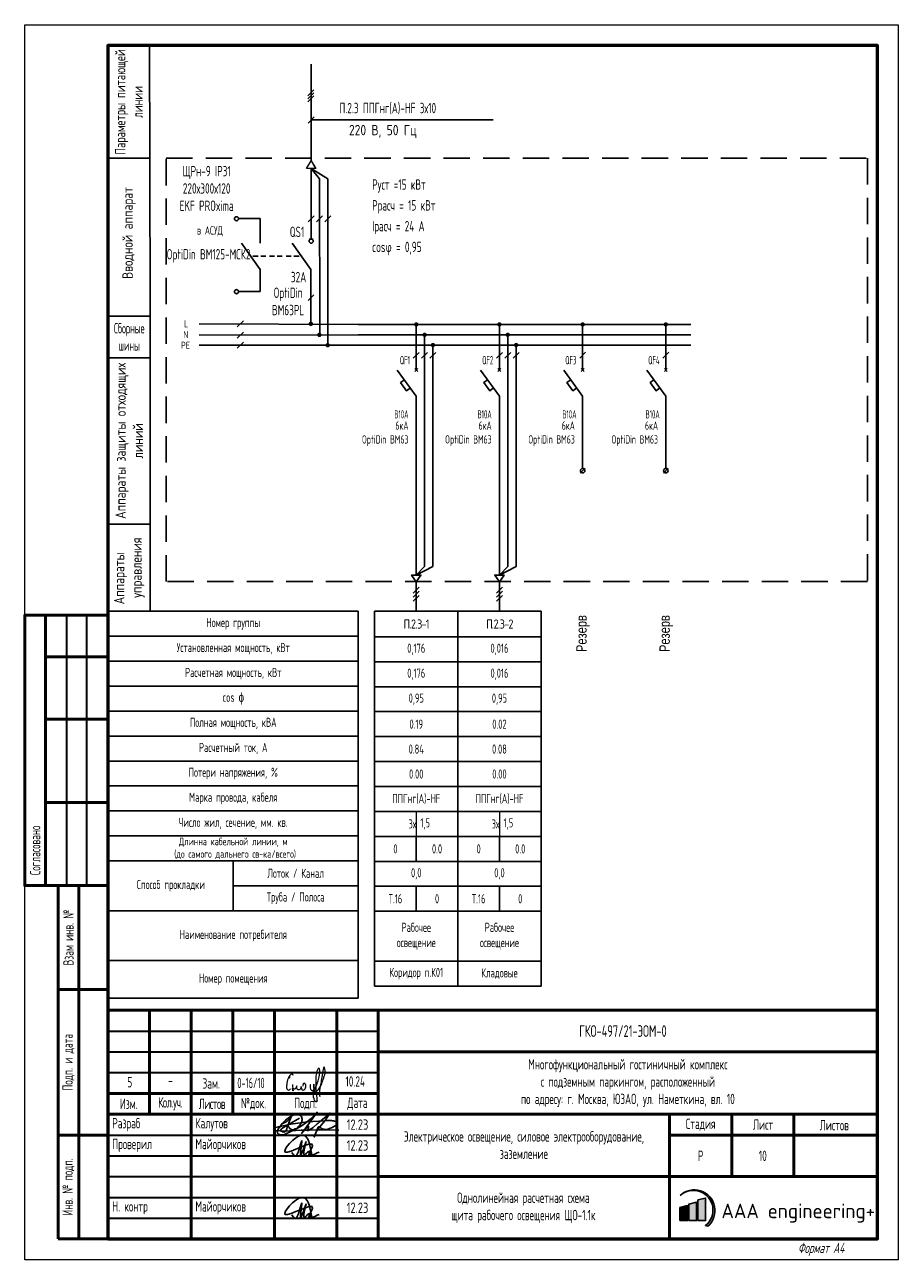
# Model space of a CAD drawing. Header units: millimetres. Extents: x -101899 to 582947, y -77476 to 345289.
# Tile 43 of 100: x 174597 to 195597, y -11096 to 18687. Entities that reach past the tile are written whole.
import ezdxf
from ezdxf.enums import TextEntityAlignment as Align

# ---------------------------------------------------------------- set-up
doc = ezdxf.new("R2010")
doc.units = ezdxf.units.MM
doc.linetypes.add('штриховая2', pattern=[9.525, 6.35, -3.175])
doc.layers.get('Defpoints').update_dxf_attribs({"color": 253})
for name, color, linetype, lineweight in [('$_ЭОМ_Текст', 7, 'Continuous', 9), ('текст', 7, 'Continuous', 20), ('ФОРМАТ', 7, 'Continuous', 18), ('ЭО', 1, 'Continuous', 20)]:
    doc.layers.add(name, color=color, linetype=linetype, lineweight=lineweight)
doc.layers.add('A-____-NOTE-TEXT', color=5, linetype='Continuous', lineweight=5, true_color=0x0000ff)
doc.layers.add('pecat', color=7, linetype='Continuous')
doc.styles.add('$_Electrical_gost', font='cs_gost2304.shx', dxfattribs={"width": 0.8})
doc.styles.add('1-125', font='Fokad_u.shx', dxfattribs={"width": 0.8, "height": 250})
doc.styles.add('Electrical_gost', font='cs_gost2304.shx', dxfattribs={"height": 250})
doc.styles.add('ЕСКД', font='cs_gost2304.shx', dxfattribs={"oblique": 15, "height": 2.5})
doc.styles.add('ЭН', font='GOST_Common.ttf')

# ---------------------------------------------------------------- blocks, each defined once
blk = doc.blocks.new('А.Майорчиков')
at = {"layer": 'pecat', "color": 0, "linetype": 'ByBlock', "lineweight": -2}
for points in [[(9.15, 0.19), (6.53, 5.2), (2.48, 0.9), (9.34, 2.54), (8.41, 0.28), (10.98, 0.93)], [(4.13, 0.87), (4.88, 0.03), (6.46, 3.37), (6.66, 3.84)], [(7.72, 3.61), (6.35, 0.21), (6.57, 3.01), (6.66, 3.84)], [(7.72, 3.61), (7.56, 0.35), (8.6, 1.07), (9.07, 0.08), (9.15, 0.19)]]:
    blk.add_spline(points, degree=3, dxfattribs=at)
blk = doc.blocks.new('Штамп 3')
at = {"true_color": 0x504d51}
h = blk.add_hatch(color=251, dxfattribs=at)
h.dxf.hatch_style = 1
h.paths.add_polyline_path([(137.54, 10.47, -1.033512), (143.66, 3.22), (144.25, 3.04, 1.014927)])
at = {"true_color": 0x139b48}
h = blk.add_hatch(color=114, dxfattribs=at)
h.dxf.hatch_style = 1
h.paths.add_polyline_path([(143.68, 9.85), (141.83, 9.38), (141.83, 4.41), (143.68, 4.41)])
at = {"true_color": 0x504d51}
h = blk.add_hatch(color=251, dxfattribs=at)
h.dxf.hatch_style = 1
h.paths.add_polyline_path([(139.35, 8.01), (137.5, 7.53), (137.5, 4.41), (139.35, 4.41)])
at = {"true_color": 0x4b2401}
h = blk.add_hatch(color=38, dxfattribs=at)
h.dxf.hatch_style = 1
h.paths.add_polyline_path([(141.51, 8.85), (139.66, 8.38), (139.66, 4.41), (141.51, 4.41)])
at = {"linetype": 'ByBlock', "lineweight": 25}
blk.add_line((135, 0), (135, 0), dxfattribs=at)
at = {"color": 5, "ltscale": 100}
for points in [[(43.28, 27.38, 0.103904), (43.61, 26.69, 0.235071), (44.38, 26.28, 0.161521), (45.57, 26.81, 0.128808), (46.54, 27.99, 0.085182), (46.66, 28.82, 0.175378), (46.38, 29.61, 0.191596), (45.16, 29.94, 0.119018), (43.97, 29.48, 0.027118), (42.7, 28.54, 0.092445), (41.23, 26.84, 0.062634), (40.74, 25.89, 0.335684), (40.97, 25.21, 0.174698), (42.44, 25.15), (44.15, 25.89, 0.034647), (46.69, 27.31), (47.64, 28), (48.92, 29.08), (50.31, 30.49), (47.42, 26.46), (46.54, 25.39), (48.03, 27.11, -0.763325), (48.26, 27.01, -0.065177), (48.21, 26.72), (48.01, 26.02, 0.052351), (49.3, 26.83), (50.32, 27.69, 0.026697), (51.22, 28.47), (52.49, 29.48), (53.41, 30.32), (52.14, 28.45), (50.92, 26.96), (50.06, 25.73), (49.59, 24.51), (50.42, 26.7, -0.553862), (51.03, 26.84, 0.092612), (51.49, 26.49, 0.087518), (52.39, 26.36, 0.069253), (53.77, 26.75), (54.45, 27.11, 0.092964), (55.08, 27.61, 0.484334), (54.76, 28.29, 0.050486), (53.71, 28.47, 0.039715), (52.14, 28.45), (49.26, 28.25), (47.98, 28.16), (43.93, 27.58), (40.97, 26.99), (40.04, 26.73, 0.32462), (39.87, 26.35, 0.275801), (40.35, 26.05), (42.4, 25.92), (46.49, 26.17), (48.37, 26.19), (50.82, 26.22), (52.6, 26.25), (55.53, 26.2)], [(41.88, 27.72, 0.186939), (44.01, 29.4, 0.016559), (42.83, 26.04, -0.458633), (41.69, 25.89, -0.463695), (41.8, 26.56), (43.59, 27.58), (46.05, 29.06)]]:
    blk.add_lwpolyline(points, format="xyb", dxfattribs=at)
at = {"color": 251, "true_color": 0x504d51}
blk.add_lwpolyline([(137.54, 10.47, -1.033512), (143.66, 3.22), (144.25, 3.04, 1.014927), (137.54, 10.47)], format="xyb", dxfattribs=at)
at = {"color": 114, "true_color": 0x139b48}
blk.add_lwpolyline([(141.83, 4.41), (143.68, 4.41), (143.68, 9.85), (141.83, 9.38)], close=True, dxfattribs=at)
at = {"color": 251, "true_color": 0x504d51}
blk.add_lwpolyline([(137.5, 4.41), (139.35, 4.41), (139.35, 8.01), (137.5, 7.53)], close=True, dxfattribs=at)
at = {"color": 38, "true_color": 0x4b2401}
blk.add_lwpolyline([(139.66, 4.41), (141.51, 4.41), (141.51, 8.85), (139.66, 8.38)], close=True, dxfattribs=at)
at = {"layer": 'A-____-NOTE-TEXT'}
for points, knots in [([(44.53, 39.28), (44.49, 39.43), (44.4, 39.78), (44.11, 39.68), (43.84, 39.45), (43.63, 39.23), (43.58, 38.99), (43.67, 38.54), (43.83, 38.88), (43.61, 39.2), (43.45, 39.01), (43.3, 38.55), (43.18, 38.23), (43.08, 37.93), (43.03, 37.52), (42.98, 37.09), (42.91, 36.62), (42.96, 36.22), (43.17, 35.89), (43.48, 35.7), (43.74, 35.95), (43.88, 36.08)], [0, 0, 0, 0, 0.00156145, 0.00237391, 0.00318637, 0.00426225, 0.00533812, 0.00576408, 0.00720477, 0.00786618, 0.00889718, 0.00992817, 0.01103358, 0.01213898, 0.01353242, 0.01492586, 0.01652142, 0.01811698, 0.01894265, 0.01976832, 0.02164005, 0.02164005, 0.02164005, 0.02164005]), ([(48.75, 37.09), (48.7, 37.05), (48.57, 36.95), (48.63, 36.52), (48.59, 36.03), (49.14, 35.51), (49.57, 35.95), (49.51, 36.46), (49.47, 37.89), (49.46, 36.19), (49.63, 35.67), (49.68, 35.38), (49.27, 35.28), (50.23, 36.8), (50.37, 37.75), (50.97, 39.29), (50.92, 41.89), (49.94, 39.75), (50.01, 38.17), (49.88, 35.84), (50.17, 34.09), (50.27, 33.12), (49.99, 32.66), (49.36, 34.06), (49.38, 34.61), (49.34, 35.4), (50.05, 35.34), (50.78, 36.08), (51.39, 37.28), (51.82, 38.53), (52.18, 39.71), (52.33, 40.51), (51.91, 41.77), (51.4, 38.97), (51.25, 37.73), (50.74, 35.55), (50.86, 34.63), (50.91, 34.28)], [0, 0, 0, 0, 0.171393, 0.462094, 1.155737, 1.720369, 2.134476, 2.581555, 3.413728, 4.727463, 4.955197, 5.268252, 5.386123, 5.974734, 8.275816, 9.709852, 11.379458, 12.738559, 14.08585, 16.758326, 19.400492, 19.4584, 19.701898, 20.658885, 22.005926, 22.211787, 22.746414, 23.520346, 25.302356, 26.708962, 27.532365, 28.93512, 29.430518, 30.452004, 33.845551, 35.598043, 36.6598, 36.6598, 36.6598, 36.6598]), ([(44.33, 37.12), (44.34, 36.99), (44.39, 36.61), (44.46, 36.08), (44.5, 35.72), (44.52, 35.51), (44.45, 35.73), (44.39, 36.07), (44.41, 36.29), (44.58, 36.24), (44.82, 36.11), (45.03, 36.08), (45.22, 36.26), (45.35, 36.56), (45.44, 36.91), (45.38, 36.75), (45.33, 36.42), (45.33, 36.24), (45.46, 36.06), (45.66, 35.94), (45.87, 35.9), (46.09, 35.95), (46.27, 36.07), (46.39, 36.24), (46.45, 36.44), (46.49, 36.8), (46.47, 36.56), (46.49, 36.24), (46.53, 36.04), (46.62, 35.87), (46.81, 35.79), (47.06, 35.82), (47.27, 35.92), (47.4, 36.07), (47.48, 36.24), (47.53, 36.42), (47.56, 36.6), (47.58, 36.79), (47.57, 36.99), (47.51, 37.17), (47.4, 37.33), (47.22, 37.47), (47, 37.39), (46.85, 37.11), (46.88, 36.89), (46.89, 36.76)], [0, 0, 0, 0, 0.00129405, 0.00258809, 0.00323512, 0.00420565, 0.00547717, 0.00607914, 0.0066811, 0.00758406, 0.00823518, 0.00880474, 0.0093743, 0.01024675, 0.01089139, 0.01218066, 0.01264098, 0.01336454, 0.01415422, 0.01479727, 0.01544031, 0.01613694, 0.01683356, 0.01735602, 0.01787849, 0.01835135, 0.01966146, 0.0200997, 0.02060927, 0.02137362, 0.02213797, 0.02294275, 0.02354633, 0.0242984, 0.02484929, 0.02540017, 0.02595105, 0.02656826, 0.02718548, 0.0278027, 0.02841992, 0.02901094, 0.02976194, 0.0305756, 0.03182741, 0.03182741, 0.03182741, 0.03182741])]:
    blk.add_open_spline(points, degree=3, knots=knots, dxfattribs=at)
at = {"layer": 'ФОРМАТ', "lineweight": 50}
for p, q in [((10, 55), (10, 30)), ((20, 0), (20, 55)), ((30, 55), (30, 30)), ((40, 0), (40, 55)), ((55, 55), (55, 0)), ((65, 0), (65, 55)), ((65, 45), (185, 45)), ((0, 35), (65, 35)), ((0, 30), (185, 30)), ((135, 30), (135, 0)), ((150, 15), (150, 30)), ((164.88, 30), (164.88, 15)), ((135, 25), (185, 25)), ((65, 15), (185, 15))]:
    blk.add_line(p, q, dxfattribs=at)
at = {"layer": 'ФОРМАТ', "lineweight": 30}
for p, q in [((0, 50), (65, 50)), ((0, 45), (65, 45)), ((0, 40), (65, 40)), ((0, 25), (65, 25)), ((0, 20), (65, 20)), ((0, 15), (65, 15)), ((0, 10), (65, 10)), ((0, 5), (65, 5))]:
    blk.add_line(p, q, dxfattribs=at)
at = {"layer": 'ФОРМАТ', "lineweight": 15}
blk.add_line((150, 30), (135, 30), dxfattribs=at)
at = {"layer": 'ФОРМАТ', "lineweight": 50}
blk.add_lwpolyline([(185, 0), (0, 0), (0, 55), (185, 55)], close=True, dxfattribs=at)
at = {"color": 5, "ltscale": 100, "xscale": 0.96, "yscale": 0.96, "zscale": 0.96}
for p in [(40.23, 20), (40.23, 5)]:
    blk.add_blockref('А.Майорчиков', p, dxfattribs=at)
at = {"insert": (147.49, 8.5), "char_height": 3.5, "attachment_point": 1, "style": 'ЭН'}
blk.add_mtext('AAA engineering+', dxfattribs=at)
at = {"layer": 'текст', "char_height": 2.5, "style": '$_Electrical_gost'}
for s, insert, width, attachment_point in [('{\\H1.125x;ГКО-497/21-ЭОМ-0}', (113.3, 50), 34.3745, 4), ('Многофункциональный гостиничный комплекс\\Pс подземным паркингом, расположенный\\Pпо адресу: г. Москва, ЮЗАО, ул. Наметкина, вл. 10', (125, 37.5), 109.4637, 5), ('Зам.', (22.74, 37.41), 5.9535, 4), ('{\\W0.7;0-16/10}', (31.1, 37.51), 7.9811, 4), ('-', (14.48, 39.38), 2.8011, 1), ('Изм.', (5, 32.5), 10, 5), ('{\\T0.9;Кол.уч.}', (15, 32.5), 10, 5), ('{\\T0.9;Листов}', (25, 32.5), 10, 5), ('№док.', (35, 32.5), 10, 5), ('Подп.', (47.5, 32.5), 15, 5), ('Дата', (60, 32.5), 10, 5), (' Разраб', (0, 27.5), 20, 4), (' Калутов', (20, 27.5), 20, 4), ('{\\W0.9;12.23}', (60, 27.5), 10, 5), ('Стадия', (142.5, 27.5), 15, 5), ('Лист', (157.5, 27.5), 15, 5), ('Листов', (174.63, 27.37), 20, 5), (' Проверил', (0, 22.5), 20, 4), ('Электрическое освещение, силовое электрооборудование,\\Pзаземление', (100, 22.58), 70, 5), (' Майорчиков', (20, 22.5), 20, 4), ('{\\W0.9;12.23}', (60, 22.5), 10, 5), ('Р', (142.5, 20), 15, 5), (' Н. контр', (0, 7.5), 20, 4), (' Майорчиков', (20, 7.5), 20, 4), ('{\\W0.9;12.23}', (60, 7.5), 10, 5)]:
    blk.add_mtext(s, dxfattribs=dict(at, insert=insert, width=width, attachment_point=attachment_point))
at = {"layer": 'текст', "char_height": 2.5, "attachment_point": 1, "style": '$_Electrical_gost'}
for s, width, insert in [('\\pxsm1.5;5', 2.5, (4.66, 38.96)), ('\\pxsm1.5;10.24', 5.8481, (57.1, 39.14))]:
    blk.add_mtext_dynamic_manual_height_columns(s, width=width, gutter_width=1000, heights=[0], dxfattribs=dict(at, insert=insert))
blk = doc.blocks.new('*U363')
for points in [[(48.13, 69.13, 1), (49.19, 69.13, 1)], [(50.18, 66.48, 1), (51.24, 66.48, 1)], [(52.18, 63.99, 1), (53.24, 63.99, 1)]]:
    blk.add_hatch(color=256).paths.add_polyline_path(points)
for p, q in [((47.96, 123.98), (49.38, 125.39)), ((47.96, 123.27), (49.38, 124.69)), ((47.96, 122.56), (49.38, 123.98)), ((47.99, 117.42), (49.47, 118.91)), ((48.73, 118.16), (92.52, 118.16)), ((50.73, 104.04), (48.73, 106.48)), ((48.73, 106.48), (52.73, 104.04)), ((50.79, 66.47), (50.73, 104.04)), ((52.73, 104.04), (52.71, 63.99)), ((48.03, 93.66), (49.44, 95.08)), ((50.03, 93.66), (51.44, 95.08)), ((52.03, 93.66), (53.44, 95.08)), ((48.23, 89.53), (49.23, 89.53)), ((48.69, 82.23), (44.13, 88.52)), ((48.64, 69.03), (48.69, 82.23)), ((47.98, 74.72), (49.39, 76.14)), ((30.96, 68.39), (32.45, 69.87)), ((30.96, 65.68), (32.45, 67.17)), ((30.96, 63.26), (32.45, 64.75))]:
    blk.add_line(p, q)
at = {"ltscale": 400}
for p, q in [((21.81, 69.13), (60, 68.99)), ((21.81, 66.43), (60, 66.49)), ((21.81, 64.01), (60, 63.99))]:
    blk.add_line(p, q, dxfattribs=at)
for points in [[(9.88, 135.99), (-0.12, 135.99), (-0.06, 108.99), (9.94, 108.99)], [(9.94, 108.99), (-0.06, 108.99), (0, 70.99), (10, 70.99)], [(10, 70.99), (0, 70.99), (0, 60.99), (10, 60.99)], [(10, 60.99), (0, 60.99), (0, 20.99), (10, 20.99)], [(10, 20.99), (0, 20.99), (0, 0), (10, 0)]]:
    blk.add_lwpolyline(points, close=True)
for points in [[(48.73, 108.36), (48.77, 131.6)], [(48.73, 106.48), (48.73, 89.53)]]:
    blk.add_lwpolyline(points)
blk.add_circle((48.73, 89.03), 0.5)
at = {"layer": 'ЭО', "color": 7, "lineweight": 20}
for p, q in [((47.65, 106.48), (48.73, 108.36)), ((48.73, 108.36), (49.82, 106.48)), ((49.82, 106.48), (47.65, 106.48))]:
    blk.add_line(p, q, dxfattribs=at)
at = {"style": 'ЕСКД'}
blk.add_text('220 В, 50 Гц', height=2.5, dxfattribs=at).set_placement((74.11, 113.73), align=Align.BOTTOM_RIGHT)
for s, p in [('L', (18.15, 68.31)), ('N', (17.97, 65.71)), ('РЕ', (17.41, 63.13))]:
    blk.add_text(s, height=1.71, dxfattribs=at).set_placement(p)
at = {"char_height": 2.5, "attachment_point": 5, "rotation": 90, "style": 'Electrical_gost'}
for s, insert, width in [('{\\W0.9;Параметры питающей линии}', (4.91, 122.49), 27.0004), ('Вводной аппарат', (4.94, 90.99), 40.0004), ('Аппараты защиты отходящих линий', (5, 40.99), 40), ('Аппараты     управления', (5, 10.49), 20.9858)]:
    blk.add_mtext(s, dxfattribs=dict(at, insert=insert, width=width))
at = {"insert": (5, 65.99), "char_height": 2.5, "width": 10, "attachment_point": 5, "style": 'Electrical_gost'}
blk.add_mtext('{\\W0.6;Сборные шины}', dxfattribs=at)
at = {"style": 'Electrical_gost', "width": 0.8, "flags": 8}
for tag, p in [('ПАРАМЕТРЫ_ПИТАЮЩЕГО_КАБЕЛЯ', (55.52, 119.03)), ('НАИМЕНОВАНИЕ_ЩИТА', (18.8, 100)), ('УСТАНОВЛЕННАЯ_МОЩНОСТЬ', (63.39, 100.63)), ('РАСЧЕТНАЯ_МОЩНОСТЬ', (63.39, 95.63)), ('IP_ЩИТА', (18.8, 95)), ('РАСЧЕТНЫЙ_ТОК', (63.39, 90.63)), ('COSΦ', (63.39, 85.63))]:
    blk.add_attdef(tag, text='', height=2.5, dxfattribs=at).set_placement(p, align=Align.BOTTOM_LEFT)
for tag, p in [('QS', (46.87, 91.89)), ('QS_ТОК', (46.82, 79.77)), ('QS_МАРКА', (46.82, 73.77))]:
    blk.add_attdef(tag, text='', height=2.5, dxfattribs=at).set_placement(p, align=Align.MIDDLE_RIGHT)
blk = doc.blocks.new('*T214')
at = {"color": 0, "linetype": 'ByBlock', "lineweight": -2, "transparency": 16777216}
for p, q in [((0, 0), (6000, 0)), ((0, 0), (0, -9300)), ((6000, 0), (6000, -9300)), ((0, -600), (6000, -600)), ((0, -1200), (6000, -1200)), ((0, -1800), (6000, -1800)), ((0, -2400), (6000, -2400)), ((0, -3000), (6000, -3000)), ((0, -3600), (6000, -3600)), ((0, -4200), (6000, -4200)), ((0, -4800), (6000, -4800)), ((0, -5400), (6000, -5400)), ((0, -6000), (6000, -6000)), ((3000, -6000), (3000, -7200)), ((3000, -6600), (6000, -6600)), ((0, -7200), (6000, -7200)), ((0, -8400), (6000, -8400)), ((0, -9300), (6000, -9300))]:
    blk.add_line(p, q, dxfattribs=at)
at = {"color": 0, "transparency": 16777216, "attachment_point": 5, "style": '$_Electrical_gost'}
for s, insert, char_height, width in [('Номер группы', (3000, -300), 220, 6000), ('Установленная мощность, кВт', (3000, -900), 220, 5900), ('Расчетная мощность, кВт', (3000, -1500), 220, 5900), ('cos {\\fISOCPEUR|b0|i0|c204|p34;ɸ}', (3000, -2100), 220, 5900), ('Полная мощность, кВА', (3000, -2700), 220, 5900), ('Расчетный ток, А', (3000, -3300), 220, 5900), ('Потери напряжения, %', (3000, -3900), 220, 5900), ('Марка провода, кабеля', (3000, -4500), 220, 5900), ('Число жил, сечение, мм. кв.', (3000, -5100), 220, 5900), ('Длинна кабельной линии, м\\P (до самого дальнего св-ка/всего)', (3000, -5700), 180, 5900), ('Лоток / Канал', (4500, -6300), 220, 2900), ('Способ прокладки', (1500, -6600), 220, 2900), ('Труба / Полоса', (4500, -6900), 220, 2900), ('Наименование потребителя', (3000, -7800), 220, 5900), ('Номер помещения', (3000, -8850), 220, 5900)]:
    blk.add_mtext(s, dxfattribs=dict(at, insert=insert, char_height=char_height, width=width))
blk = doc.blocks.new('*U352')
at = {"layer": 'ФОРМАТ', "lineweight": 50}
for p, q in [((5, 155), (5, 90)), ((5, 145), (20, 145)), ((5, 130), (20, 130)), ((5, 110), (20, 110)), ((8, 65), (8, 90)), ((13, 5), (13, 90)), ((8, 30), (8, 65)), ((8, 65), (20, 65)), ((8, 5), (8, 30)), ((8, 30), (20, 30)), ((20, 5), (8, 5))]:
    blk.add_line(p, q, dxfattribs=at)
at = {"layer": 'ФОРМАТ', "lineweight": 35}
for p, q in [((10, 155), (10, 90)), ((14.84, 155), (14.84, 90)), ((8, 90), (20, 90)), ((8, 90), (20, 90))]:
    blk.add_line(p, q, dxfattribs=at)
at = {"layer": 'ФОРМАТ'}
blk.add_lwpolyline([(0, 297), (210, 297), (210, 0), (0, 0)], close=True, dxfattribs=at)
at = {"layer": 'ФОРМАТ', "lineweight": 53}
blk.add_lwpolyline([(20, 5), (205, 5), (205, 292), (20, 292)], close=True, dxfattribs=at)
at = {"layer": 'ФОРМАТ', "lineweight": 50}
blk.add_lwpolyline([(20, 90), (0, 90), (0, 155), (20, 155)], dxfattribs=at)
at = {"layer": 'ФОРМАТ', "lineweight": 15, "char_height": 2.5, "rotation": 90, "style": '$_Electrical_gost'}
for s, insert, width, attachment_point in [('\\pxl1,t1;Согласовано', (2.5, 90), 65, 4), ('Взам инв. №', (10.5, 77.5), 25, 5), ('Подп. и дата', (10.5, 47.5), 35, 5), ('Инв. № подп.', (10.5, 17.5), 25, 5)]:
    blk.add_mtext(s, dxfattribs=dict(at, insert=insert, width=width, attachment_point=attachment_point))
at = {"layer": 'ФОРМАТ', "lineweight": 15, "insert": (180.87, 2.5), "char_height": 2.5, "width": 24.296, "attachment_point": 4, "style": '$_Electrical_gost'}
blk.add_mtext('\\pi5;{\\Q15;Формат А4}', dxfattribs=at)
blk = doc.blocks.new('*U354')
for points in [[(13.47, 68.99, 1), (14.53, 68.99, 1)], [(15.47, 66.49, 1), (16.53, 66.49, 1)], [(17.49, 64.04, 1), (18.55, 64.04, 1)]]:
    blk.add_hatch(color=256).paths.add_polyline_path(points)
at = {"ltscale": 400}
for p, q in [((0, 68.99), (20, 68.99)), ((0, 66.49), (20, 66.49)), ((0, 63.99), (20, 63.99))]:
    blk.add_line(p, q, dxfattribs=at)
for p, q in [((13.65, 57.67), (14.35, 58.38)), ((13.65, 58.38), (14.35, 57.67)), ((14, 31), (14, 38.3)), ((14, 17.1), (14, 31)), ((14, 17.1), (14, 8.7)), ((14, 0), (14, 7.11))]:
    blk.add_line(p, q)
for points in [[(14, 58.03), (14, 68.99)], [(16, 66.49), (16, 10.81), (14, 8.7), (18, 10.81), (18, 63.99)], [(13.29, 60.87), (14.71, 62.28)], [(15.29, 60.87), (16.71, 62.28)], [(17.29, 60.87), (18.71, 62.28)], [(14, 38.3), (14, 51.74), (9.45, 58.03)], [(12.58, 53.71), (11.65, 53.04), (10.24, 55.02), (11.15, 55.68)], [(14, 8.7), (12.87, 8.7), (14, 7.11)], [(14, 8.7), (15.13, 8.7), (14, 7.11)], [(13.29, 4.4), (14.71, 5.82)], [(13.29, 3.4), (14.71, 4.82)], [(13.29, 2.4), (14.71, 3.82)]]:
    blk.add_lwpolyline(points)
at = {"style": 'Electrical_gost', "width": 0.6, "flags": 8}
blk.add_attdef('ФАЗА', text='', height=2.5, dxfattribs=at).set_placement((14, 69.51), align=Align.BOTTOM_CENTER)
for tag, p in [('QF', (12.5, 60.39)), ('ХАРАКТЕРИСТИКА_И_ТОК', (12.14, 47.37)), ('ОТКЛЮЧАЮЩАЯ_СПОСОБНОСТЬ', (12.14, 43.87)), ('МАРКА', (12.14, 40.37))]:
    blk.add_attdef(tag, text='', height=2, dxfattribs=at).set_placement(p, align=Align.MIDDLE_RIGHT)
blk = doc.blocks.new('*T314')
at = {"color": 0, "linetype": 'ByBlock', "lineweight": -2, "transparency": 16777216}
for p, q in [((0, 0), (2000, 0)), ((0, 0), (0, -9013)), ((2000, 0), (2000, -9013)), ((0, -613), (2000, -613)), ((0, -1213), (2000, -1213)), ((0, -1813), (2000, -1813)), ((0, -2413), (2000, -2413)), ((0, -3013), (2000, -3013)), ((0, -3613), (2000, -3613)), ((0, -4213), (2000, -4213)), ((0, -4813), (2000, -4813)), ((0, -5413), (2000, -5413)), ((1000, -5413), (1000, -6013)), ((0, -6013), (2000, -6013)), ((0, -6613), (2000, -6613)), ((1000, -6613), (1000, -7213)), ((0, -7213), (2000, -7213)), ((0, -8413), (2000, -8413)), ((0, -9013), (2000, -9013))]:
    blk.add_line(p, q, dxfattribs=at)
at = {"layer": 'Defpoints', "color": 8, "linetype": 'ByBlock', "lineweight": 0, "transparency": 16777216}
blk.add_line((1000, -4813), (1000, -5413), dxfattribs=at)
at = {"color": 0, "transparency": 16777216, "char_height": 220, "style": '$_Electrical_gost'}
for s, insert, width, attachment_point in [('{\\W1;\\T0.75;П.2.3-1}', (1000, -306), 2000, 5), ('0,176', (1000, -913), 1900, 5), ('0,176', (1000, -1513), 1900, 5), ('0,95', (1000, -2113), 1999, 5), ('0.19', (1000, -2713), 1999, 5), ('0.84', (1000, -3313), 1999, 5), ('0.00', (1000, -3913), 1999, 5), ('ППГнг(А)-HF', (1000, -4513), 1900, 5), ('3х', (999, -5113), 998, 6), ('1,5', (1100, -5113), 800, 4), ('0', (500, -5713), 999, 5), ('0.0', (1500, -5713), 999, 5), ('0,0', (1000, -6313), 1999, 5), ('Т.16', (500, -6913), 999, 5), ('0', (1500, -6913), 999, 5), ('Рабочее\\Pосвещение', (1000, -7813), 1900, 5), ('Коридор п.К01', (1000, -8713), 1900, 5)]:
    blk.add_mtext(s, dxfattribs=dict(at, insert=insert, width=width, attachment_point=attachment_point))
blk = doc.blocks.new('*T315')
at = {"color": 0, "linetype": 'ByBlock', "lineweight": -2, "transparency": 16777216}
for p, q in [((0, 0), (2000, 0)), ((0, 0), (0, -9013)), ((2000, 0), (2000, -9013)), ((0, -613), (2000, -613)), ((0, -1213), (2000, -1213)), ((0, -1813), (2000, -1813)), ((0, -2413), (2000, -2413)), ((0, -3013), (2000, -3013)), ((0, -3613), (2000, -3613)), ((0, -4213), (2000, -4213)), ((0, -4813), (2000, -4813)), ((0, -5413), (2000, -5413)), ((1000, -5413), (1000, -6013)), ((0, -6013), (2000, -6013)), ((0, -6613), (2000, -6613)), ((1000, -6613), (1000, -7213)), ((0, -7213), (2000, -7213)), ((0, -8413), (2000, -8413)), ((0, -9013), (2000, -9013))]:
    blk.add_line(p, q, dxfattribs=at)
at = {"layer": 'Defpoints', "color": 8, "linetype": 'ByBlock', "lineweight": 0, "transparency": 16777216}
blk.add_line((1000, -4813), (1000, -5413), dxfattribs=at)
at = {"color": 0, "transparency": 16777216, "char_height": 220, "style": '$_Electrical_gost'}
for s, insert, width, attachment_point in [('{\\W1;\\T0.75;П.2.3-2}', (1000, -306), 2000, 5), ('0,016', (1000, -913), 1900, 5), ('0,016', (1000, -1513), 1900, 5), ('0,95', (1000, -2113), 1999, 5), ('0.02', (1000, -2713), 1999, 5), ('0.08', (1000, -3313), 1999, 5), ('0.00', (1000, -3913), 1999, 5), ('ППГнг(А)-HF', (1000, -4513), 1900, 5), ('3х', (999, -5113), 998, 6), ('1,5', (1100, -5113), 800, 4), ('0', (500, -5713), 999, 5), ('0.0', (1500, -5713), 999, 5), ('0,0', (1000, -6313), 1999, 5), ('Т.16', (500, -6913), 999, 5), ('0', (1500, -6913), 999, 5), ('Рабочее\\Pосвещение', (1000, -7813), 1900, 5), ('Кладовые', (1000, -8713), 1900, 5)]:
    blk.add_mtext(s, dxfattribs=dict(at, insert=insert, width=width, attachment_point=attachment_point))

msp = doc.modelspace()

# ---------------------------------------------------------------- hatches: boundary and pattern name
for points in [[(187956.5, 11480.3, 1), (188062.3, 11480.3, 1)], [(189956.5, 11480.3, 1), (190062.3, 11480.3, 1)]]:
    msp.add_hatch(color=256).paths.add_polyline_path(points)

# ---------------------------------------------------------------- linework, layer by layer
at = {"ltscale": 400}
for p, q in [((186609.4, 11480.3), (188609.4, 11480.3)), ((188609.4, 11480.3), (190609.4, 11480.3)), ((186609.4, 11230.3), (188609.4, 11230.3)), ((188609.4, 11230.3), (190609.4, 11230.3)), ((186609.4, 10980.3), (188609.4, 10980.3)), ((188609.4, 10980.3), (190609.4, 10980.3))]:
    msp.add_line(p, q, dxfattribs=at)
for p, q in [((187974.1, 10349.1), (188044.8, 10419.8)), ((187974.1, 10419.8), (188044.8, 10349.1)), ((189974.1, 10349.1), (190044.8, 10419.8)), ((189974.1, 10419.8), (190044.8, 10349.1)), ((188009.4, 8020), (188009.4, 8411.5)), ((190009.4, 8020), (190009.4, 8411.5))]:
    msp.add_line(p, q)
at = {"linetype": 'штриховая2', "ltscale": 100}
msp.add_lwpolyline([(177998.3, 15480.3), (194854.9, 15480.3), (194854.9, 5299.5), (177998.3, 5299.5)], close=True, dxfattribs=at)
for points in [[(179738.1, 14024.9), (180258.7, 14024.9)], [(180258.7, 14024.9), (180260.2, 13433.3)], [(179804.6, 13433.3), (180259.9, 12804.6), (180259.9, 12269.1)], [(180206.9, 13118.9), (180083.7, 13118.9)], [(180393.6, 13118.9), (180270.4, 13118.9)], [(180601.6, 13118.9), (180478.3, 13118.9)], [(180788.3, 13118.9), (180665, 13118.9)], [(181005.7, 13118.9), (180882.4, 13118.9)], [(181192.4, 13118.9), (181069.1, 13118.9)], [(179737.9, 12269.1), (180259.9, 12269.1)], [(188009.4, 10384.5), (188009.4, 11480.3)], [(190009.4, 10384.5), (190009.4, 11480.3)], [(187938.7, 10668.4), (188080.1, 10809.8)], [(189938.7, 10668.4), (190080.1, 10809.8)], [(188009.4, 8411.5), (188009.4, 9755.8), (187554.1, 10384.5)], [(187867.1, 9952.3), (187774.4, 9886), (187633.4, 10083.3), (187724.5, 10149.3)], [(190009.4, 8411.5), (190009.4, 9755.8), (189554.1, 10384.5)], [(189867.1, 9952.3), (189774.4, 9886), (189633.4, 10083.3), (189724.5, 10149.3)], [(188067.6, 8023.7), (187951.2, 7907.3)], [(190067.6, 8023.7), (189951.2, 7907.3)]]:
    msp.add_lwpolyline(points)
for centre, radius in [((179688.3, 14022.1), 49.8), ((179688, 12269.1), 49.8), ((188009.4, 7965.5), 54.5), ((190009.4, 7965.5), 54.5)]:
    msp.add_circle(centre, radius)
at = {"layer": 'ЭО', "color": 7, "lineweight": 20}
for p, q in [((181374.1, 15229.8), (181482.5, 15417.5)), ((181590.8, 15229.8), (181374.1, 15229.8)), ((181482.5, 15417.5), (181590.8, 15229.8))]:
    msp.add_line(p, q, dxfattribs=at)

# ---------------------------------------------------------------- block references
at = {"xscale": 100, "yscale": 100, "zscale": 100}
for name, p in [('*U352', (174597.1, -11012.8)), ('Штамп 3', (176597.1, -10512.8))]:
    msp.add_blockref(name, p, dxfattribs=at)
ref = msp.add_blockref('*U363', (176609.2, 4581.7), dxfattribs=dict(xscale=100, yscale=100, zscale=100))
ref.add_attrib('УСТАНОВЛЕННАЯ_МОЩНОСТЬ', 'Руст =15 кВт', dxfattribs={"height": 250, "style": 'Electrical_gost', "width": 0.8}).set_placement((182948, 14644.5), align=Align.BOTTOM_LEFT)
ref.add_attrib('РАСЧЕТНАЯ_МОЩНОСТЬ', 'Ррасч = 15 кВт', dxfattribs={"height": 250, "style": 'Electrical_gost', "width": 0.8}).set_placement((182948, 14144.5), align=Align.BOTTOM_LEFT)
ref.add_attrib('РАСЧЕТНЫЙ_ТОК', 'Iрасч = 24 А', dxfattribs={"height": 250, "style": 'Electrical_gost', "width": 0.8}).set_placement((182948, 13644.5), align=Align.BOTTOM_LEFT)
ref.add_attrib('COSΦ', 'cosφ = 0,95', dxfattribs={"height": 250, "style": 'Electrical_gost', "width": 0.8}).set_placement((182948, 13144.5), align=Align.BOTTOM_LEFT)
ref.add_attrib('ПАРАМЕТРЫ_ПИТАЮЩЕГО_КАБЕЛЯ', 'П.2.3 ППГнг(А)-HF 3х10', dxfattribs={"height": 250, "style": 'Electrical_gost', "width": 0.8}).set_placement((182161.4, 16484.9), align=Align.BOTTOM_LEFT)
ref = msp.add_blockref('*U354', (182609.3, 4581.7), dxfattribs=dict(xscale=100, yscale=100, zscale=100))
ref.add_attrib('QF', 'QF1', dxfattribs={"height": 200, "style": 'Electrical_gost', "width": 0.6}).set_placement((183859.6, 10621.1), align=Align.MIDDLE_RIGHT)
ref.add_attrib('ХАРАКТЕРИСТИКА_И_ТОК', 'В10А', dxfattribs={"height": 200, "style": 'Electrical_gost', "width": 0.6}).set_placement((183822.8, 9318.7), align=Align.MIDDLE_RIGHT)
ref = msp.add_blockref('*U354', (184609.4, 4581.7), dxfattribs=dict(xscale=100, yscale=100, zscale=100))
ref.add_attrib('QF', 'QF2', dxfattribs={"height": 200, "style": 'Electrical_gost', "width": 0.6}).set_placement((185859.7, 10621.1), align=Align.MIDDLE_RIGHT)
ref.add_attrib('ХАРАКТЕРИСТИКА_И_ТОК', 'В10А', dxfattribs={"height": 200, "style": 'Electrical_gost', "width": 0.6}).set_placement((185822.9, 9318.7), align=Align.MIDDLE_RIGHT)
for name, p in [('*T214', (176609.2, 4581.7)), ('*T314', (183009.3, 4581.7)), ('*T315', (185009.4, 4581.7))]:
    msp.add_blockref(name, p)

# ---------------------------------------------------------------- texts
at = {"layer": '$_ЭОМ_Текст', "char_height": 250, "attachment_point": 1, "rotation": 90, "style": '1-125'}
for insert in [(187854.7, 3601.7), (189854.7, 3601.7)]:
    msp.add_mtext('Резерв', dxfattribs=dict(at, insert=insert))
at = {"style": 'Electrical_gost', "width": 0.6, "flags": 8}
for tag, text, p in [('QF3', 'QF1', (187859.7, 10621.1)), ('QF4', 'QF1', (189859.7, 10621.1)), ('В10А', 'C16А', (187863.1, 9318.7)), ('В10А', 'C16А', (189863.1, 9318.7))]:
    msp.add_attdef(tag, text=text, height=200, dxfattribs=at).set_placement(p, align=Align.MIDDLE_RIGHT)
at = {"layer": 'текст'}
for s, insert, char_height, width, attachment_point, style in [('ЩРн-9 IP31\\P220х300х120\\PEKF PROxima', (178970, 14751.5), 250, 1618.218, 5, '$_Electrical_gost'), ('{\\W0.8;в АСУД}', (179047.4, 13720.7), 200, 813.893, 5, 'Electrical_gost'), ('QS1', (181142.1, 13707.1), 250, 588.052, 5, '$_Electrical_gost'), ('OptiDin BM125-МСК2', (179016.7, 13130.7), 250, 2299.252, 5, '$_Electrical_gost'), ('32А', (181180.4, 12619.7), 250, 588.052, 5, '$_Electrical_gost'), ('OptiDin \\PBM63РL', (180928.5, 12035), 250, 992.571, 5, '$_Electrical_gost'), ('{\\W0.7;6кА\\POptiDin ВМ63}', (183821.8, 8851.9), 200, 1122.58, 6, '$_Electrical_gost'), ('{\\W0.7;6кА\\POptiDin ВМ63}', (185821.9, 8851.9), 200, 1122.58, 6, '$_Electrical_gost'), ('{\\W0.7;6кА\\POptiDin ВМ63}', (187821.9, 8851.9), 200, 1122.58, 6, '$_Electrical_gost'), ('{\\W0.7;6кА\\POptiDin ВМ63}', (189821.9, 8851.9), 200, 1122.58, 6, '$_Electrical_gost'), ('10', (192340.8, -8512.8), 250, 1487.511, 5, '$_Electrical_gost'), ('\\A1;{\\Q0;\\W0.8;Однолинейная расчетная схема\\Pщита рабочего освещения ЩО-1.1к}', (186585.5, -9762.8), 250, 6693.487, 5, 'ЕСКД')]:
    msp.add_mtext(s, dxfattribs=dict(at, insert=insert, char_height=char_height, width=width, attachment_point=attachment_point, style=style))

doc.saveas('drawing.dxf')
